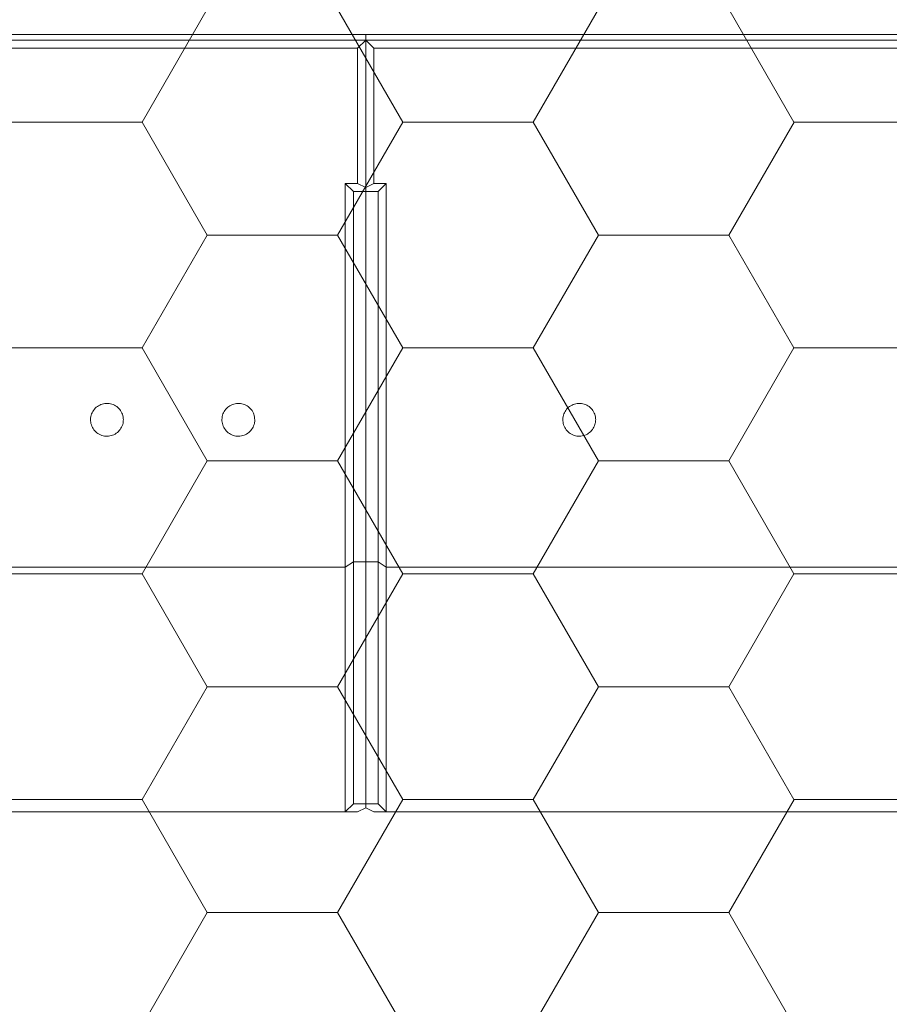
# Model space of a CAD drawing. Header units: millimetres. Extents: x 7483 to 13091, y 8111 to 13871.
# Tile 234 of 256: x 10547 to 10569, y 9245 to 9269. Entities that reach past the tile are written whole.
import ezdxf

# ---------------------------------------------------------------- set-up
doc = ezdxf.new("R2010")
doc.units = ezdxf.units.MM
doc.layers.add('_A_WYCIERACZKA', color=7, linetype='Continuous', lineweight=5, true_color=0xa5a5a5)
doc.layers.add('wymiary', color=7, linetype='Continuous', lineweight=5, true_color=0xb2b2b2)
doc.layers.add('_A_ŚLUSARKA WYPEŁNIENIE', color=7, linetype='Continuous', true_color=0x4c4a44)

# ---------------------------------------------------------------- blocks, each defined once
blk = doc.blocks.new('fgdgdgdfg')
at = {"layer": '_A_ŚLUSARKA WYPEŁNIENIE', "lineweight": 9}
h = blk.add_hatch(dxfattribs=at)
h.set_pattern_fill('HONEY', color=0, angle=180)
h.set_pattern_definition([(180, (56132.2607, -3400.6895), (-4.7625, 2.74963064), [3.175, -6.35]), (60, (56132.2607, -3400.6895), (4.76249999, 2.74963066), [3.175, -6.35]), (120, (56132.2607, -3400.6895), (-1e-08, 5.49926131), [-6.35, 3.175])])
h.paths.add_polyline_path([(5818.229, 11642.933), (5818.229, 11484.933), (6001.229, 11484.933), (6001.229, 11642.933)])
blk = doc.blocks.new('A$C68926FC6')
at = {"color": 7, "linetype": 'Continuous'}
for p, q in [((-486.01, 0), (-261.01, 0)), ((-261.01, -59.61), (-261.01, 0)), ((-261.01, 0), (-259.01, -2)), ((-258.01, 0), (-261.01, 0)), ((-256.01, -1), (-258.01, 0)), ((-254.01, 0), (-256.01, -1)), ((-254.01, 0), (-251.01, 0)), ((-253.01, -2), (-251.01, 0)), ((-251.01, 0), (-251.01, -59.61)), ((-251.01, 0), (-26.01, 0)), ((-259.01, -60.93), (-259.01, -2)), ((-259.01, -2), (-256.01, -2)), ((-256.01, -2), (-256.01, -1)), ((-256.01, -60.93), (-256.01, -2)), ((-253.01, -2), (-256.01, -2)), ((-253.01, -60.93), (-253.01, -2)), ((-486.01, -59.61), (-261.01, -59.61)), ((-261.01, -153), (-261.01, -59.61)), ((-261.01, -59.61), (-259.01, -60.93)), ((-253.01, -60.93), (-251.01, -59.61)), ((-251.01, -59.61), (-251.01, -153)), ((-251.01, -59.61), (-26.01, -59.61)), ((-259.01, -151.05), (-259.01, -60.93)), ((-259.01, -60.93), (-256.01, -60.93)), ((-256.01, -151.05), (-256.01, -60.93)), ((-253.01, -60.93), (-256.01, -60.93)), ((-253.01, -151.05), (-253.01, -60.93)), ((-259.01, -151.05), (-261.01, -153)), ((-261.01, -153), (-258.01, -153)), ((-259.01, -151.05), (-256.01, -151.05)), ((-258.01, -153), (-256.01, -152.02)), ((-258.01, -186.01), (-258.01, -153)), ((-256.01, -152.02), (-256.01, -151.05)), ((-253.01, -151.05), (-256.01, -151.05)), ((-256.01, -152.02), (-256.01, -187.97)), ((-256.01, -152.02), (-254.01, -153)), ((-251.01, -153), (-254.01, -153)), ((-254.01, -153), (-254.01, -186.01)), ((-251.01, -153), (-253.01, -151.05)), ((-489.01, -186.01), (-258.01, -186.01)), ((-258.01, -186.01), (-256.01, -187.97)), ((-256.01, -187.97), (-254.01, -186.01)), ((-254.01, -186.01), (-23.01, -186.01)), ((775.99, -189.28), (-756.01, -189.28)), ((-491.01, -187.97), (-256.01, -187.97)), ((-256.01, -187.97), (-256.01, -189.25)), ((-256.01, -187.97), (-21.01, -187.97))]:
    blk.add_line(p, q, dxfattribs=at)
for points, knots in [([(-312.01, -95.5), (-311.96, -95.95), (-311.87, -96.85), (-311.18, -98.05), (-310.16, -98.96), (-308.89, -99.48), (-307.52, -99.55), (-306.21, -99.16), (-305.11, -98.36), (-304.32, -97.25), (-303.95, -95.93), (-304.04, -94.56), (-304.58, -93.3), (-305.5, -92.28), (-306.71, -91.63), (-308.06, -91.42), (-309.41, -91.67), (-310.59, -92.35), (-311.48, -93.38), (-311.94, -94.49), (-311.99, -95.22), (-312.01, -95.5)], [0, 0, 0, 0, 0.0539656, 0.1079357, 0.1617886, 0.2154262, 0.2688808, 0.322248, 0.3756584, 0.4292238, 0.4830013, 0.5369641, 0.5910031, 0.6449612, 0.69871, 0.7522099, 0.8055477, 0.858888, 0.9123932, 0.9661443, 1, 1, 1, 1]), ([(-229.01, -95.5), (-228.96, -95.95), (-228.87, -96.85), (-228.18, -98.05), (-227.16, -98.96), (-225.89, -99.48), (-224.52, -99.55), (-223.21, -99.16), (-222.11, -98.36), (-221.32, -97.25), (-220.95, -95.93), (-221.04, -94.56), (-221.58, -93.3), (-222.5, -92.28), (-223.71, -91.63), (-225.06, -91.42), (-226.41, -91.67), (-227.59, -92.35), (-228.48, -93.38), (-228.94, -94.49), (-228.99, -95.22), (-229.01, -95.5)], [0, 0, 0, 0, 0.053965, 0.107935, 0.161788, 0.215426, 0.268881, 0.322249, 0.375659, 0.429225, 0.483002, 0.536965, 0.591003, 0.644963, 0.698711, 0.752212, 0.805548, 0.858887, 0.912393, 0.966145, 1, 1, 1, 1]), ([(-197.01, -95.5), (-196.96, -95.95), (-196.87, -96.85), (-196.18, -98.05), (-195.16, -98.96), (-193.89, -99.48), (-192.52, -99.55), (-191.21, -99.16), (-190.11, -98.36), (-189.32, -97.25), (-188.95, -95.93), (-189.04, -94.56), (-189.58, -93.3), (-190.5, -92.28), (-191.71, -91.63), (-193.06, -91.42), (-194.41, -91.67), (-195.59, -92.35), (-196.48, -93.38), (-196.94, -94.49), (-196.99, -95.22), (-197.01, -95.5)], [0, 0, 0, 0, 0.0539655, 0.107935, 0.1617877, 0.2154264, 0.2688808, 0.3222491, 0.3756594, 0.4292247, 0.4830017, 0.5369644, 0.5910038, 0.6449626, 0.6987102, 0.7522112, 0.8055477, 0.8588879, 0.9123931, 0.9661445, 1, 1, 1, 1])]:
    blk.add_open_spline(points, degree=3, knots=knots, dxfattribs=at)
blk = doc.blocks.new('c.o. ściany_2024-09-18')
at = {"xscale": 0.1, "yscale": 0.1, "zscale": 0.1, "rotation": 180}
blk.add_blockref('A$C68926FC6', (1795.934, -2201.348), dxfattribs=at)

msp = doc.modelspace()

# ---------------------------------------------------------------- block references
at = {"layer": '_A_WYCIERACZKA'}
msp.add_blockref('fgdgdgdfg', (4617.37, -2349.0217), dxfattribs=at)
at = {"layer": 'wymiary'}
msp.add_blockref('c.o. ściany_2024-09-18', (8734.2884, 11451.4122), dxfattribs=at)

doc.saveas('drawing.dxf')
